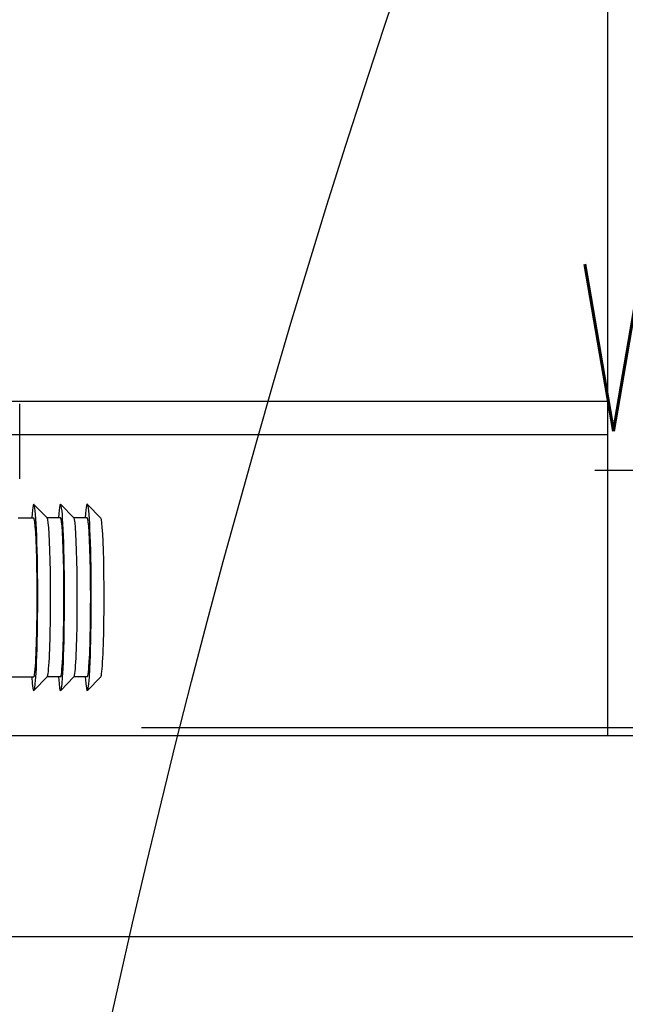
# Model space of a CAD drawing. Header units: millimetres. Extents: x 42924 to 92944, y -369470 to -179866.
# Tile 109 of 256: x 59485 to 59522, y -180957 to -180899. Entities that reach past the tile are written whole.
import ezdxf

# ---------------------------------------------------------------- set-up
doc = ezdxf.new("R2010")
doc.units = ezdxf.units.MM
doc.linetypes.add('DASHDOT', pattern=[25.4, 12.7, -6.35, 0, -6.35])
doc.layers.get('0').update_dxf_attribs({"color": 8})
for name, color, linetype in [('!! 0_Istn-went', 8, 'Continuous'), ('!! 0_Osie', 8, 'DASHDOT'), ('!! 2 ZABUDOWA GK-MDF', 8, 'Continuous'), ('!! 2_proj ściany remont', 8, 'Continuous'), ('0-osie-liniA', 8, 'DASHDOT')]:
    doc.layers.add(name, color=color, linetype=linetype)
doc.layers.add('!!_@ wypos sanit nd', color=8, linetype='Continuous', plot=False)
doc.layers.add('E_SAP_ZASIĘG', color=150, linetype='Continuous', plot=False)
doc.styles.add('ARCHETYP', font='romans.shx', dxfattribs={"height": 15})

# ---------------------------------------------------------------- blocks, each defined once
blk = doc.blocks.new('A$Cff2eaf8b')
for points in [[(-0.24945, 0.09108), (-0.24147, 0.09927)], [(-0.24136, 0.09113), (-0.23342, 0.09113), (-0.22548, 0.09927)], [(-0.22538, 0.09113), (-0.21743, 0.09113), (-0.2095, 0.09927)], [(-0.19567, 0.09113), (-0.20939, 0.09113)], [(-0.24945, -0.00383), (-0.24147, -0.01202)], [(-0.24136, -0.00387), (-0.23342, -0.00387), (-0.22548, -0.01202)], [(-0.22538, -0.00387), (-0.21743, -0.00387), (-0.2095, -0.01202)], [(-0.2, -0.00387), (-0.20939, -0.00387)], [(-0.20099, -0.02721), (-0.20099, -0.0722)]]:
    blk.add_lwpolyline(points)
for centre, major_axis, start_param, end_param in [((-0.24136, 0.04363), (0, 0.0557), 5.733752, 6.988802), ((-0.22538, 0.04363), (0, 0.0557), 5.733752, 6.988802), ((-0.20939, 0.04363), (0, 0.0557), 5.733752, 6.988802), ((-0.24936, 0.04363), (0, 0.0475), 0.043665, 0.705617), ((-0.24136, 0.04363), (0, 0.0475), 0, 0.705617), ((-0.23337, 0.04363), (0, 0.0475), 0.043665, 0.705617), ((-0.22538, 0.04363), (0, 0.0475), 0, 0.705617), ((-0.21739, 0.04363), (0, 0.0475), 0.043665, 0.705617), ((-0.20939, 0.04363), (0, 0.0475), 0, 0.705617), ((-0.24136, 0.04363), (0, 0.0557), 0.705617, 3.691026), ((-0.22538, 0.04363), (0, 0.0557), 0.705617, 3.691026), ((-0.20939, 0.04363), (0, 0.0557), 0.705617, 3.691026), ((-0.24936, 0.04363), (0, 0.0475), 0.705617, 3.097928), ((-0.24136, 0.04363), (0, 0.0475), 0.705617, 3.141593), ((-0.23337, 0.04363), (0, 0.0475), 0.705617, 3.097928), ((-0.22538, 0.04363), (0, 0.0475), 0.705617, 3.141593), ((-0.21739, 0.04363), (0, 0.0475), 0.705617, 3.097928), ((-0.20939, 0.04363), (0, 0.0475), 0.705617, 3.141593)]:
    blk.add_ellipse(centre, major_axis=major_axis, ratio=0.04256, start_param=start_param, end_param=end_param)
blk = doc.blocks.new('BLOK OSI')
at = {"layer": '0-osie-liniA', "ltscale": 5}
blk.add_lwpolyline([(48639.258, -194702.088), (55442.285, -194702.088)], dxfattribs=at)

msp = doc.modelspace()

# ---------------------------------------------------------------- linework, layer by layer
at = {"layer": '!! 0_Istn-went'}
msp.add_lwpolyline([(59519.80077, -180925.51742), (59559.84729, -180925.51742)], dxfattribs=at)
at = {"layer": '!! 2 ZABUDOWA GK-MDF'}
for points in [[(59520.56735, -180941.3878), (59520.56735, -180801.3878)], [(59420.56735, -180921.3878), (59520.56735, -180921.3878)], [(59420.56735, -180923.3878), (59520.56735, -180923.3878)]]:
    msp.add_lwpolyline(points, dxfattribs=at)
at = {"layer": '!! 2_proj ściany remont'}
msp.add_lwpolyline([(59557.56735, -180941.3878), (59477.56735, -180941.3878), (59477.56735, -180953.3878), (59557.56735, -180953.3878)], close=True, dxfattribs=at)
at = {"layer": 'E_SAP_ZASIĘG'}
for centre in [(59298.91442, -181088.08994), (60076.8218, -181088.08994)]:
    msp.add_circle(centre, 600, dxfattribs=at)

# ---------------------------------------------------------------- block references
at = {"layer": '!! 0_Osie'}
msp.add_blockref('BLOK OSI', (8819.85593, 13761.2005), dxfattribs=at)
at = {"layer": '!!_@ wypos sanit nd', "xscale": 100, "yscale": 100, "zscale": 100, "rotation": 180}
msp.add_blockref('A$Cff2eaf8b', (59465.34499, -180928.75735), dxfattribs=at)

# ---------------------------------------------------------------- texts
at = {"layer": '!! 0_Istn-went', "style": 'ARCHETYP', "width": 0.8}
msp.add_text('Went', height=10, rotation=0, dxfattribs=at).set_placement((59518.51744, -180923.1872))

doc.saveas('drawing.dxf')
